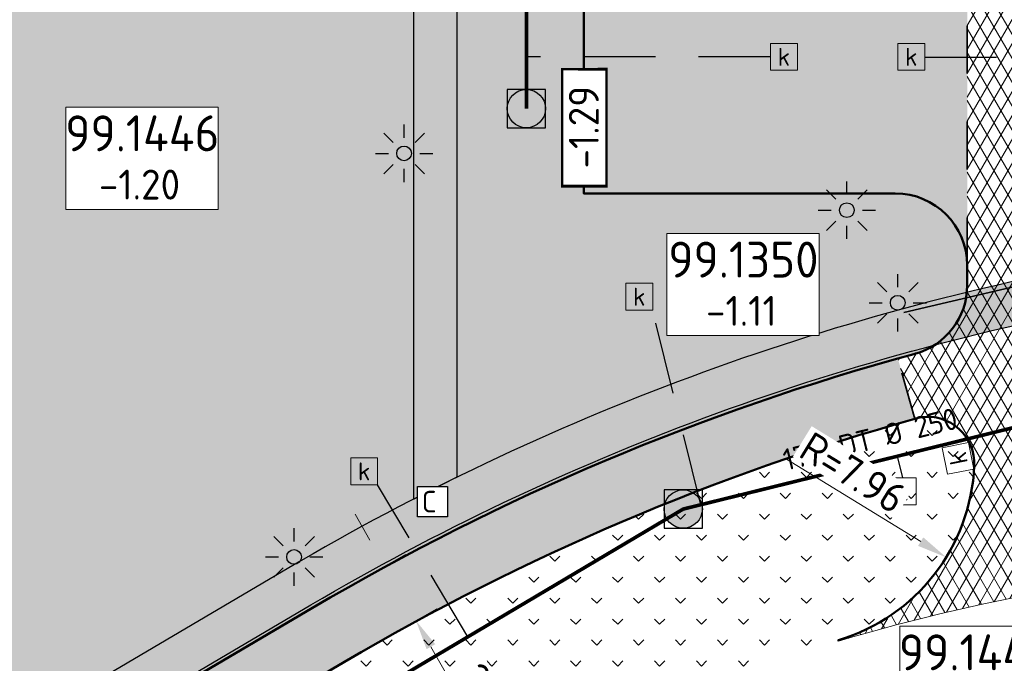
# Model space of a CAD drawing. Header units: metres. Extents: x 240159 to 241664, y 578380 to 583939.
# Tile 6 of 71: x 240204 to 240245, y 583781 to 583807. Entities that reach past the tile are written whole.
import ezdxf
from ezdxf.enums import TextEntityAlignment as Align

# ---------------------------------------------------------------- set-up
doc = ezdxf.new("R2010")
doc.units = ezdxf.units.M
doc.set_wipeout_variables(frame=1)
doc.linetypes.add('RI-HWA_HUISAANSLUITING', pattern=[4.8, 3, -1.8])
doc.linetypes.add('XX-HIDDEN', pattern=[4, 2, -2])
for name, color, linetype, lineweight in [('N-AL-HOOGTELABEL-S', 7, 'Continuous', 13), ('N-GV-GR-BOLLEN-A', 92, 'Continuous', 9), ('N-WE-IE-MEUBILAIR_WEGMEUBILAIR_LICHTMAST_MET_PASTEGEL-S', 7, 'Continuous', 25), ('N-WE-KL-MANTELBUIS-G', 7, 'KL-MANTELBUIS-N', 35), ('N-WE-KL-TRACE_WENSTRACE-A', 7, 'Continuous', 25), ('N-WE-RI-BOB-T', 7, 'Continuous', 13), ('N-WE-RI-MATERIAAL_DIAMETER_LENGTE-T', 7, 'Continuous', 13), ('N-WE-VH-KANTVERHARDING-GD', 4, 'Continuous', 50), ('N-WE-VH-MATERIAALGRENS-G', 7, 'XX-HIDDEN', 35), ('N-WE-VH-VERHARDING_ASFALT_DEKLAAG-A', 252, 'Continuous', 18), ('N-WE-VH-VERHARDING_HALFVERHARDING-A', 234, 'Continuous', 9), ('N-WE-VH-VERKANTING-S', 7, 'Continuous', 25), ('V-WE-VH-VERHARDING_ASFALT_TRAPSGEWIJSFREZEN-G', 90, 'VH-TRAPSGEWIJSFREZEN_A', 18), ('X-XX-AL-REFERENTIE-M', 7, 'Continuous', 18)]:
    doc.layers.add(name, color=color, linetype=linetype, lineweight=lineweight)
for name, color, linetype, lineweight, true_color in [('N-WE-RI-HWA_HUISAANSLUITING_PVC_125-G', 150, 'RI-HWA_HUISAANSLUITING', 25, 0x007fff), ('N-WE-RI-HWA_KOLK-S', 150, 'Continuous', 25, 0x007fff), ('N-WE-RI-HWA_LEIDINGINFO-S', 150, 'Continuous', 13, 0x007fff), ('N-WE-RI-HWA_PUTNUMMER-S', 150, 'Continuous', 13, 0x007fff), ('N-WE-RI-HWA_RIOOLPUT-S', 150, 'Continuous', 13, 0x007fff), ('N-WE-RI-HWA_TRANSPORTLEIDING_BETON_500-G', 150, 'Continuous', 20, 0x007fff), ('N-WE-RI-VWA_PUTNUMMER-S', 20, 'Continuous', 13, 0xff3f00), ('N-WE-VH-VERHARDING_ASFALT_WEGCONSTRUCTIE_FIETSPAD-A', 1, 'Continuous', 18, 0xff0000), ('X-XX-AL-VERWIJZING-NUTS_C-T18', 7, 'Continuous', 25, 0x01fe01)]:
    doc.layers.add(name, color=color, linetype=linetype, lineweight=lineweight, true_color=true_color)
doc.styles.add('NLCS-ISO', font='NLCS-ISO.ttf')
doc.styles.add('NLCS-ISO-ANNOTATIEF-T25', font='NLCS-ISO.ttf', dxfattribs={"height": 2.5})
doc.styles.add('NLCS-ISO-M1000-T25', font='NLCS-ISO.ttf', dxfattribs={"height": 2.5})
doc.linetypes.add('KL-MANTELBUIS-N', pattern='A,0,-2,[80,NLCS.SHX,S=1,R=0,X=0,Y=0],-2', length=4)
doc.linetypes.add('VH-TRAPSGEWIJSFREZEN_A', pattern='A,5,-1.5,[182,NLCS.SHX,S=10,R=0,X=0,Y=0],-1.5', length=8)
doc.dimstyles.new('NLCS-ANNOTATIEF-T25-PIJL_L2_H1', dxfattribs={"dimtxt": 2.5, "dimasz": 2.5, "dimexe": 2, "dimexo": 2, "dimgap": 0.7, "dimtad": 1, "dimzin": 0, "dimdsep": 46, "dimtxsty": 'NLCS-ISO-ANNOTATIEF-T25', "dimcen": 0, "dimdle": 2, "dimclrd": 256, "dimclre": 256, "dimclrt": 256, "dimadec": 1, "dimazin": 0, "dimtfac": 1, "dimtdec": 3, "dimtofl": 0, "dimtmove": 0, "dimatfit": 3, "dimfxl": 2, "dimfxlon": 1, "dimtfillclr": 256, "dimtolj": 1, "dimtzin": 0, "dimlwd": -1, "dimlwe": -1, "dimarcsym": 0})
pattern_1 = [(45, (0, 0), (-0.5303300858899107, 0.5303300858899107), [0.5]), (135, (0, 0), (-0.5303300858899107, -0.5303300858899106), [0.5])]
pattern_2 = [(45, (0, 0), (-0.8749916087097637, 0.8749916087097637), [0.3, -0.937425]), (135, (0, 0), (-0.8749916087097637, -0.8749916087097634), [0.3, -0.937425])]

# ---------------------------------------------------------------- blocks, each defined once
blk = doc.blocks.new('N-SRI-PUT_HWA-SO')
h = blk.add_hatch(color=256)
h.dxf.hatch_style = 1
h.paths.add_polyline_path([(-1.999999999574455, 0, 1), (1.999999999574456, 0, 1)])
at = {"lineweight": -3, "flags": 128}
blk.add_lwpolyline([(-1.999999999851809, -2.00000000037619), (2.000000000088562, -2.000000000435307), (2.000000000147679, 1.99999999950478), (-2.00000000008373, 1.999999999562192)], close=True, dxfattribs=at)
at = {"lineweight": -3}
blk.add_circle((0, 0), 1.999999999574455, dxfattribs=at)
blk = doc.blocks.new('SRI-PUTNUMMER-SO')
blk.add_wipeout([(-18.26290233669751, 4.251051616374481), (-5.557298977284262, 4.251051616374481), (-5.557298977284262, -4.288829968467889), (-18.26290233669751, -4.288829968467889)])
blk.add_lwpolyline([(-18.26290233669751, 4.251051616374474), (-5.557298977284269, 4.251051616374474), (-5.557298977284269, -4.28882996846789), (-18.26290233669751, -4.28882996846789)], close=True)
at = {"ltscale": 0.1, "style": 'NLCS-ISO'}
blk.add_attdef('PUTNR', text='', height=3.5, dxfattribs=at).set_placement((-11.88078932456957, 2.058605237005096), align=Align.MIDDLE_CENTER)
blk.add_attdef('PUTHGT_001', (-15.75578932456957, -3.469912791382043), '', height=2.5, dxfattribs=at)
blk = doc.blocks.new('N-SIE-WEG_LICHTMAST_SPOT-SO')
h = blk.add_hatch(color=256)
edge = h.paths.add_edge_path()
edge.add_arc((0, 0), 0.7698654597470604, 0, 360)
for p, q in [((-2.121320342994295, 2.121320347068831), (-1.148881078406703, 1.148881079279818)), ((-8.731149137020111e-10, 1.624763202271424), (-2.91038304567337e-10, 3.000000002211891)), ((1.148881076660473, 1.148881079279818), (2.121320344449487, 2.121320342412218)), ((-3.000000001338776, 4.656612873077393e-09), (-1.624763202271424, 2.328306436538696e-09)), ((1.624763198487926, -1.746229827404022e-09), (2.99999999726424, -1.164153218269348e-09)), ((-2.121320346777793, -2.121320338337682), (-1.148881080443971, -1.148881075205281)), ((-3.783497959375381e-09, -2.999999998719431), (-2.91038304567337e-09, -1.624763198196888)), ((1.148881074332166, -1.148881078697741), (2.12132034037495, -2.121320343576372))]:
    blk.add_line(p, q)
blk.add_circle((0, 0), 0.7698654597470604)
at = {"style": 'NLCS-ISO'}
blk.add_attdef('TYPE', text='', height=1.8, dxfattribs=at).set_placement((-2.91038304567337e-10, 3.000000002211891), align=Align.BOTTOM_CENTER)
blk = doc.blocks.new('N_lichtmast')
blk.add_blockref('N-SIE-WEG_LICHTMAST_SPOT-SO', (0, 0))
blk = doc.blocks.new('SRI-KOLK-SO')
at = {"color": 0, "linetype": 'ByBlock', "lineweight": 18}
blk.add_lwpolyline([(-1.125, -1.125), (1.125, -1.125), (1.125, 1.125), (-1.125, 1.125)], close=True, dxfattribs=at)
at = {"color": 0, "linetype": 'ByBlock', "lineweight": 18, "style": 'NLCS-ISO'}
blk.add_text('k', height=1.5, dxfattribs=at).set_placement((0, 0), align=Align.MIDDLE_CENTER)
blk = doc.blocks.new('*U178')
at = {"layer": 'N-WE-RI-BOB-T', "color": 0, "style": 'NLCS-ISO'}
for tag, p in [('BOB_RECHTS', (52.33767834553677, 11.17413543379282)), ('BOB_LINKS', (-13.50482256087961, -4.992019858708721))]:
    blk.add_attdef(tag, text='', height=1.799999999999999, rotation=13.79481803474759, dxfattribs=at).set_placement(p, align=Align.MIDDLE_CENTER)
at = {"layer": 'N-WE-RI-MATERIAAL_DIAMETER_LENGTE-T', "color": 0, "style": 'NLCS-ISO'}
blk.add_attdef('RIOOLINFO_001', (-11.691252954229, -1.828388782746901), '', height=1.799999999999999, rotation=13.79481803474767, dxfattribs=at)
blk = doc.blocks.new('*U204')
blk.add_solid([(-1.460000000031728, 0.6000000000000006), (-1.460000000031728, 6.720550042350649e-16), (1.160000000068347, -7.164639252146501e-16)])
blk = doc.blocks.new('*D248')
at = {"layer": 'Defpoints', "color": 0, "transparency": 16777216}
for p in [(240217.3107903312, 583783.4678929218), (240220.5313345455, 583782.2936785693), (240218.613407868, 583781.1946600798)]:
    blk.add_point(p, dxfattribs=at)
at = {"layer": 'X-XX-AL-REFERENTIE-M', "transparency": 16777216}
for p, q in [((240218.6072391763, 583785.6514690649), (240217.9857613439, 583786.7360267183)), ((240218.3610708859, 583784.0697291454), (240220.0963631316, 583785.0640936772)), ((240219.6636884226, 583781.7964963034), (240221.3989806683, 583782.7908608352)), ((240221.1528123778, 583781.2091209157), (240223.4895690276, 583777.1311841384))]:
    blk.add_line(p, q, dxfattribs=at)
for points in [[(240218.7879987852, 583785.7550487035), (240218.4264795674, 583785.5478894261), (240219.2287170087, 583784.5669114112)], [(240221.3335719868, 583781.3127005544), (240220.9720527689, 583781.105541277), (240220.5313345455, 583782.2936785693)]]:
    blk.add_solid(points, dxfattribs=at)
at = {"layer": 'X-XX-AL-REFERENTIE-M', "transparency": 16777216, "insert": (240223.4778845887, 583779.1126264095), "char_height": 1.25, "attachment_point": 5, "rotation": 299.8137546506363, "style": 'NLCS-ISO-ANNOTATIEF-T25', "bg_fill": 3, "box_fill_scale": 1.1, "bg_fill_color": 256, "bg_fill_true_color": 13158600, "bg_fill_transparency": 0}
blk.add_mtext('\\A1;2.62', dxfattribs=at)
blk = doc.blocks.new('SAL-HOOGTELABEL_AANLEG-SO')
blk.add_wipeout([(-4.842599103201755, 1.7988380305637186), (4.851150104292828, 1.7988380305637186), (4.851150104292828, -1.8868584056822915), (-4.842599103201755, -1.8868584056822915)])
at = {"const_width": 0.2}
blk.add_lwpolyline([(-4.842599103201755, 1.798838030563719), (4.851150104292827, 1.798838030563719), (4.851150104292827, -1.886858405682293), (-4.842599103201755, -1.886858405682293)], close=True, dxfattribs=at)
at = {"style": 'NLCS-ISO'}
blk.add_attdef('HOOGTE', text='', height=2, dxfattribs=at).set_placement((0, 0), align=Align.MIDDLE_CENTER)
blk = doc.blocks.new('*D324')
at = {"layer": 'Defpoints', "color": 0, "transparency": 16777216}
blk.add_point((240242.6574425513, 583784.9409531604), dxfattribs=at)
at = {"layer": 'X-XX-AL-REFERENTIE-M', "transparency": 16777216}
blk.add_line((240235.9905848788, 583789.0377365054), (240241.5924493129, 583785.5953913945), dxfattribs=at)
blk.add_solid([(240241.7015223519, 583785.7728902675), (240241.4833762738, 583785.4178925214), (240242.6574425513, 583784.9409531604)], dxfattribs=at)
at = {"layer": 'X-XX-AL-REFERENTIE-M', "transparency": 16777216, "insert": (240238.7694822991, 583788.4744777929), "char_height": 1.25, "attachment_point": 5, "rotation": 328.4292793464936, "style": 'NLCS-ISO-ANNOTATIEF-T25', "bg_fill": 3, "box_fill_scale": 1.1, "bg_fill_color": 256, "bg_fill_true_color": 13158600, "bg_fill_transparency": 0}
blk.add_mtext('\\A1;R=7.96', dxfattribs=at)
at = {"layer": 'Defpoints', "color": 0, "transparency": 16777216}
blk.add_point((240235.8755656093, 583789.1084158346), dxfattribs=at)

msp = doc.modelspace()

# ---------------------------------------------------------------- hatches: boundary and pattern name
at = {"layer": 'N-GV-GR-BOLLEN-A'}
h = msp.add_hatch(dxfattribs=at)
h.set_pattern_fill('AGR-BOLLEN', color=256, scale=0.5, pattern_type=2)
h.set_pattern_definition(pattern_2)
h.paths.add_polyline_path([(240227.5339554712, 583860.1321065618), (240245.0339554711, 583860.1321065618), (240245.0339554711, 583861.3321065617), (240245.0339554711, 583869.2285623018), (240189.6427170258, 583869.2285623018), (240189.6427170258, 583772.9685984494), (240163.4254639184, 583757.5112278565), (240165.9648909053, 583753.2041046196), (240216.213077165, 583782.8298183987, -0.0668693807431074), (240241.3762237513, 583793.4445577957, 0.3359254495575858), (240243.5339554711, 583796.293762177), (240243.5339554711, 583797.1321065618, 0.4142135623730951), (240240.5339554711, 583800.1321065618), (240227.5339554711, 583800.1321065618)])
h = msp.add_hatch(dxfattribs=at)
h.set_pattern_fill('AGR-BOLLEN', color=256, scale=0.5, pattern_type=2)
h.set_pattern_definition(pattern_2)
h.paths.add_polyline_path([(240238.1635377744, 583781.4425686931), (240238.1569903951, 583781.4823617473, 0.3195227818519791), (240243.8281979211, 583788.7660135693, 0.4654535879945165), (240241.618461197, 583790.7941143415, 0.0007055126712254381), (240241.3467704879, 583790.7184291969, 0.06499984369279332), (240217.5437369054, 583780.572885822), (240175.0483724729, 583755.5181406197, 0.4142135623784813), (240174.0089670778, 583751.4923690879), (240175.9515158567, 583748.1976112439, 0.4400943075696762), (240176.5579653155, 583747.9667995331, 0.01714772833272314), (240180.8717838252, 583750.314697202), (240220.8260860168, 583773.8712633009, -0.06056765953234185)])
at = {"layer": 'N-WE-KL-TRACE_WENSTRACE-A', "transparency": 33554559}
h = msp.add_hatch(dxfattribs=at)
h.set_pattern_fill('AKL-TRACE', color=256, scale=0.5, pattern_type=2)
h.set_pattern_definition(pattern_1)
h.paths.add_polyline_path([(240220.4339554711, 583787.3740821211), (240220.4339554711, 583863.7305660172), (240222.2339554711, 583863.7305660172), (240222.2339554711, 583788.2797791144)])
h = msp.add_hatch(dxfattribs=at)
h.set_pattern_fill('AKL-TRACE', color=256, scale=0.5, pattern_type=2)
h.set_pattern_definition(pattern_1)
edge = h.paths.add_edge_path()
edge.add_line((240268.3018035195, 583796.782106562), (240394.4271506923, 583796.782106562))
edge.add_line((240394.4271506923, 583796.782106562), (240394.4271506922, 583798.5821065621))
edge.add_line((240394.4271506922, 583798.5821065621), (240268.3018035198, 583798.5821065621))
edge.add_arc((240268.3018035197, 583694.4821065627), 104.0999999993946, 89.99999999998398, 98.14120012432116)
edge.add_line((240253.5598798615, 583797.5329953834), (240249.8761437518, 583797.3448552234))
edge.add_arc((240268.3018035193, 583694.4821065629), 104.4999999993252, 100.1556055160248, 120.5230794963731)
edge.add_line((240215.2277794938, 583784.5009822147), (240177.9794943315, 583762.5398505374))
edge.add_line((240177.9794943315, 583762.5398505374), (240184.0741191, 583752.2027547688))
edge.add_line((240184.0741191, 583752.2027547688), (240189.7878298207, 583742.5117274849))
edge.add_line((240189.7878298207, 583742.5117274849), (240191.5106791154, 583743.5274982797))
edge.add_line((240191.5106791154, 583743.5274982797), (240185.7969683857, 583753.218525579))
edge.add_line((240185.7969683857, 583753.218525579), (240180.6287555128, 583762.0122606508))
edge.add_line((240180.6287555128, 583762.0122606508), (240216.1420091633, 583782.9504390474))
edge.add_arc((240268.3016229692, 583694.4824949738), 102.6995737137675, 100.21867790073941, 120.5230794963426, ccw=False)
edge.add_line((240250.0821465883, 583795.5530303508), (240253.7339554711, 583795.7395398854))
edge.add_arc((240268.3018035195, 583694.4821065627), 102.2999999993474, 90, 98.18693341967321, ccw=False)
at = {"layer": 'N-WE-VH-VERHARDING_ASFALT_DEKLAAG-A'}
h = msp.add_hatch(dxfattribs=at)
h.set_pattern_fill('AVH-ASFALT', color=256, scale=0.5, pattern_type=2)
h.set_pattern_definition([(59.99999999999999, (0, 0), (-0.4330127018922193, 0.2500000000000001), []), (120, (0, 0), (-0.4330127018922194, -0.2499999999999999), [])])
edge = h.paths.add_edge_path()
edge.add_line((240486.3520386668, 583892.7721065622), (240405.7085296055, 583892.7721065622))
edge.add_arc((240405.7085296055, 583895.8121065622), 3.040000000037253, 190.7592107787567, 269.99999999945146, ccw=False)
edge.add_line((240402.7219715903, 583895.244593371), (240402.117300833, 583898.4266943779))
edge.add_line((240402.117300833, 583898.4266943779), (240398.560938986, 583897.7509056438))
edge.add_line((240398.560938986, 583897.7509056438), (240398.8353871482, 583896.3066125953))
edge.add_arc((240395.9222304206, 583895.7397534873), 2.96779570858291, -89.42628027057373, 11.011347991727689, ccw=False)
edge.add_line((240395.9519473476, 583892.7721065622), (240244.9939554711, 583892.7721065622))
edge.add_line((240244.9939554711, 583892.7721065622), (240244.9939554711, 583887.6921065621))
edge.add_line((240244.9939554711, 583887.6921065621), (240317.5539554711, 583887.6921065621))
edge.add_arc((240317.5539554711, 583875.652106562), 12.04000000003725, 0, 90, ccw=False)
edge.add_line((240329.5939554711, 583875.652106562), (240329.5939554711, 583865.4821065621))
edge.add_line((240329.5939554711, 583865.4821065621), (240329.5939554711, 583799.9821065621))
edge.add_arc((240326.6339554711, 583799.9821065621), 2.959999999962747, -83.33574492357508, 0, ccw=False)
edge.add_line((240326.9774667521, 583797.0421065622), (240325.9751846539, 583797.0421065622))
edge.add_line((240325.9751846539, 583797.0421065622), (240325.9751846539, 583794.4221065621))
edge.add_arc((240325.9773343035, 583791.4353718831), 2.986735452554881, -13.421607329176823, 90.04123761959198, ccw=False)
edge.add_line((240328.8824972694, 583790.7421065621), (240329.1339554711, 583792.7321065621))
edge.add_line((240329.1339554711, 583792.7321065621), (240335.1339554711, 583792.7321065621))
edge.add_arc((240343.1339554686, 583792.7321065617), 7.999999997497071, 179.9999999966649, 201.1720655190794)
edge.add_line((240335.6739554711, 583789.8427467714), (240335.6739554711, 583792.8618309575))
edge.add_arc((240338.2447597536, 583791.5247998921), 2.897703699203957, 89.05152292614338, 152.5218345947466, ccw=False)
edge.add_line((240338.2927262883, 583794.4221065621), (240338.2927262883, 583797.0421065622))
edge.add_line((240338.2927262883, 583797.0421065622), (240337.2904441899, 583797.0421065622))
edge.add_arc((240337.6339554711, 583799.9821065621), 2.959999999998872, 228.5350192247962, 263.33574491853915, ccw=False)
edge.add_line((240335.6739554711, 583797.7639992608), (240335.6739554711, 583878.652106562))
edge.add_arc((240343.7139554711, 583878.652106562), 8.040000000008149, 90, 180, ccw=False)
edge.add_line((240343.7139554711, 583886.6921065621), (240400.2335413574, 583886.6921065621))
edge.add_arc((240398.0421947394, 583884.7321065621), 2.939999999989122, 10.759210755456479, 41.81031489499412, ccw=False)
edge.add_line((240400.9305107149, 583885.280951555), (240401.1569230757, 583884.0894485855))
edge.add_line((240401.1569230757, 583884.0894485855), (240404.7123704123, 583884.7650635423))
edge.add_arc((240407.7121893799, 583884.7321065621), 3.000000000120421, 139.2066050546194, 179.3705553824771, ccw=False)
edge.add_line((240405.440978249, 583886.6921065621), (240455.9345118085, 583886.6921065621))
edge.add_arc((240455.9345118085, 583874.652106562), 12.04000000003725, 14.716872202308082, 90, ccw=False)
edge.add_line((240467.5795153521, 583877.7107815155), (240471.8532682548, 583861.4397267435))
edge.add_line((240471.8532682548, 583861.4397267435), (240477.7338016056, 583862.9843067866))
edge.add_line((240477.7338016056, 583862.9843067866), (240472.9041634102, 583881.3717310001))
edge.add_arc((240477.7788160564, 583882.652106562), 5.040000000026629, 90, 194.7168722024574, ccw=False)
edge.add_line((240477.7788160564, 583887.6921065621), (240486.3520386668, 583887.6921065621))
edge.add_line((240486.3520386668, 583887.6921065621), (240486.3520386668, 583892.7721065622))
h = msp.add_hatch(dxfattribs=at)
h.set_pattern_fill('AVH-ASFALT', color=256, scale=0.5, pattern_type=2)
h.set_pattern_definition([(59.99999999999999, (240823.1564893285, 583546.0782372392), (-0.4330127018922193, 0.2500000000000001), []), (120, (240823.1564893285, 583546.0782372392), (-0.4330127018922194, -0.2499999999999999), [])])
h.paths.add_polyline_path([(240249.533955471, 583860.1321065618), (240248.0339554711, 583860.1321065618), (240245.0339554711, 583860.1321065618), (240243.5339554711, 583860.1321065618), (240243.5339554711, 583797.1321065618), (240243.5339554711, 583796.293762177, -0.3407031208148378), (240241.3272501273, 583793.4312200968, 0.001737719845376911), (240240.640124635, 583793.2413345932), (240241.3467704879, 583790.7184291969, -0.0007055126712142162), (240241.618461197, 583790.7941143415, -0.4654535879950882), (240243.8281979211, 583788.7660135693, -0.3205115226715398), (240238.1684548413, 583781.4440398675, -0.06393160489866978), (240257.8648481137, 583784.6832560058), (240257.8648481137, 583784.7232809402, -0.3472596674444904), (240249.9105971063, 583790.5615771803, -0.4012602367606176), (240251.1954168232, 583792.9472025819, -0.0007055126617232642), (240251.4733580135, 583792.9950855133, -0.004792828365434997), (240253.3649434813, 583793.299583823), (240252.9733627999, 583795.8901560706, 0.0001659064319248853), (240252.9060691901, 583795.8799613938, -0.4557428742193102), (240249.533955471, 583798.8111321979), (240249.533955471, 583802.1321065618)])
at = {"layer": 'N-WE-VH-VERHARDING_ASFALT_WEGCONSTRUCTIE_FIETSPAD-A'}
h = msp.add_hatch(dxfattribs=at)
h.set_pattern_fill('AVH-ASFALT_LAAG2-D', color=256, scale=10, pattern_type=2)
h.set_pattern_definition([(45, (239382.4912602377, 582842.6402525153), (-0.7071067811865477, 0.7071067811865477), []), (45, (239383.0912602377, 582842.6402525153), (-0.7071067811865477, 0.7071067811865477), [0.5, -0.25])])
h.paths.add_polyline_path([(240217.5437369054, 583780.572885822, -0.06499984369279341), (240241.3467704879, 583790.7184291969), (240240.640124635, 583793.2413345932, 0.06499984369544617), (240216.213077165, 583782.8298183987), (240165.9648909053, 583753.2041046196), (240167.2955506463, 583750.9471720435, -0.4142135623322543), (240171.3213221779, 583749.9077666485), (240173.0691216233, 583746.9433232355, -0.4505783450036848), (240172.865557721, 583746.3163530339), (240172.8905078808, 583746.2585768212, 0.01412416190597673), (240176.5579595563, 583747.96679665), (240176.5275062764, 583748.0276277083, -0.394261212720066), (240175.9515158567, 583748.1976112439), (240174.0089670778, 583751.4923690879, -0.4142135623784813), (240175.0483724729, 583755.5181406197)])
at = {"layer": 'N-WE-VH-VERHARDING_HALFVERHARDING-A'}
h = msp.add_hatch(dxfattribs=at)
h.set_pattern_fill('AVH-HALFVERHARDING', color=256, scale=0.25, pattern_type=2)
h.set_pattern_definition([(49.99999999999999, (0, 0), (1.793150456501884, -0.1568803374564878), [0.1875, -2.0625]), (355, (0, 0), (-0.3468783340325, 1.88048033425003), [0.15, -1.65]), (100.4514, (0.1494292, -0.01307335), (1.446273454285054, 1.723598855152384), [0.159350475, -1.75285528]), (46.18420000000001, (0, 0.5), (2.668102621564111, -0.4137975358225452), [0.28125, -3.09375]), (96.6356, (0.2223418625, 0.4655167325), (2.336656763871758, 2.435294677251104), [0.23902572, -2.6292825]), (351.1842, (0, 0.5), (2.336654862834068, 2.435296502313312), [0.225, -2.475]), (21, (0.25, 0.375), (1.492267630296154, -1.006547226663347), [0.1875, -2.0625]), (326.0000000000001, (0.25, 0.375), (0.6082883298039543, 1.812875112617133), [0.15, -1.65]), (71.4514, (0.3743555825, 0.291120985), (2.100556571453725, 0.806326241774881), [0.159350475, -1.75285528]), (37.50000000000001, (0, 0), (0.03039963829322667, 0.8322346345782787), [0, -1.63, 0, -1.675, 0, -1.65625]), (7.499999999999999, (0, 0), (0.6576738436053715, 0.9860292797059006), [0, -0.955, 0, -1.5925, 0, -0.63125]), (327.5, (-0.5575, 0), (1.334556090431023, -0.05638717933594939), [0, -0.625, 0, -1.95, 0, -2.5875]), (317.5, (-0.8075, 0), (1.457965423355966, 0.2502624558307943), [0, -0.8125, 0, -1.295, 0, -1.8375])])
h.paths.add_polyline_path([(240243.5339554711, 583860.1321065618), (240227.5339554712, 583860.1321065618), (240227.5339554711, 583800.1321065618), (240240.5339554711, 583800.1321065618, -0.4142135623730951), (240243.5339554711, 583797.1321065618)])

# ---------------------------------------------------------------- linework, layer by layer
at = {"layer": 'N-WE-KL-MANTELBUIS-G', "linetype": 'KL-MANTELBUIS-N', "ltscale": 2}
msp.add_line((240240.8831283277, 583795.1563744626), (240252.1572463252, 583797.8176675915), dxfattribs=at)
at = {"layer": 'N-WE-KL-TRACE_WENSTRACE-A', "transparency": 33554559}
msp.add_lwpolyline([(240220.4339554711, 583787.3740821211), (240220.4339554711, 583863.7305660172), (240222.2339554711, 583863.7305660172), (240222.2339554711, 583788.2797791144)], close=True, dxfattribs=at)
msp.add_lwpolyline([(240268.3018035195, 583796.782106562), (240394.4271506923, 583796.782106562), (240394.4271506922, 583798.5821065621), (240268.3018035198, 583798.5821065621, 0.03553763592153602), (240253.5598798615, 583797.5329953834), (240249.8761437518, 583797.3448552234, 0.08910457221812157), (240215.2277794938, 583784.5009822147), (240177.9794943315, 583762.5398505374), (240184.0741191, 583752.2027547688), (240189.7878298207, 583742.5117274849), (240191.5106791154, 583743.5274982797), (240185.7969683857, 583753.218525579), (240180.6287555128, 583762.0122606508), (240216.1420091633, 583782.9504390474, -0.08882718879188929), (240250.0821465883, 583795.5530303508), (240253.7339554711, 583795.7395398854, -0.03573743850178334)], format="xyb", close=True, dxfattribs=at)
at = {"layer": 'N-WE-RI-HWA_HUISAANSLUITING_PVC_125-G'}
for p, q in [((240232.4143187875, 583787.1351284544), (240230.4101503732, 583795.2577303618)), ((240240.612680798, 583789.1579898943), (240240.8350823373, 583788.2566289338)), ((240222.6949584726, 583781.6212059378), (240218.9288073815, 583787.9670046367))]:
    msp.add_line(p, q, dxfattribs=at)
at = {"layer": 'N-WE-RI-HWA_HUISAANSLUITING_PVC_125-G', "flags": 128}
for points in [[(240235.3214554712, 583805.8321065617), (240225.1367206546, 583805.8321065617)], [(240241.7623961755, 583805.8245404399), (240248.0339864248, 583805.8245404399)]]:
    msp.add_lwpolyline(points, dxfattribs=at)
at = {"layer": 'N-WE-RI-HWA_TRANSPORTLEIDING_BETON_500-G', "const_width": 0.15, "flags": 128}
for points in [[(240225.1367206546, 583803.67161866), (240225.1367206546, 583856.4014617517)], [(240166.4823749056, 583750.0880894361), (240177.9598736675, 583755.0715001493), (240231.6806594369, 583786.9541055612), (240248.0340041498, 583790.9891250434)]]:
    msp.add_lwpolyline(points, dxfattribs=at)
at = {"layer": 'N-WE-VH-KANTVERHARDING-GD', "flags": 128}
for points in [[(240245.0339554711, 583887.732106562), (240245.0339554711, 583861.3321065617), (240245.0339554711, 583860.1321065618), (240227.5339554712, 583860.1321065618), (240227.5339554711, 583800.1321065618), (240240.5339554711, 583800.1321065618, -0.414213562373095), (240243.5339554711, 583797.1321065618), (240243.5339554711, 583796.293762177, -0.3389884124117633), (240241.3448366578, 583793.4359059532)], [(240241.3762237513, 583793.4445577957, 0.0001729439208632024), (240241.3077703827, 583793.4259076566, 0.06669566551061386), (240216.2130771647, 583782.8298183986), (240165.9648909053, 583753.2041046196), (240167.2955506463, 583750.9471720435, -0.4142135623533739), (240171.321322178, 583749.9077666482), (240173.0691216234, 583746.9433232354, -0.4505783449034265), (240172.865557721, 583746.3163530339), (240172.8905078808, 583746.2585768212, 0.01412416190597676), (240176.5579595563, 583747.96679665), (240176.5275062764, 583748.0276277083, -0.3942612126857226), (240175.9515158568, 583748.1976112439), (240174.0089670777, 583751.4923690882, -0.4142135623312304), (240175.0483724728, 583755.5181406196), (240217.5437369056, 583780.5728858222, -0.0649998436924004), (240241.3467704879, 583790.7184291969, -0.0007055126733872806), (240241.6184611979, 583790.7941143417, -0.0007055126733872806)], [(240238.1635377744, 583781.4425686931), (240238.1569903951, 583781.4823617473, 0.3195227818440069), (240243.8281979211, 583788.7660135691, 0.465453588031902), (240241.618461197, 583790.7941143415, 0.465453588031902)]]:
    msp.add_lwpolyline(points, format="xyb", dxfattribs=at)
at = {"layer": 'N-WE-VH-MATERIAALGRENS-G'}
msp.add_line((240241.3467704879, 583790.7184291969), (240240.640124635, 583793.2413345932), dxfattribs=at)
at = {"layer": 'N-WE-VH-MATERIAALGRENS-G', "flags": 128}
msp.add_lwpolyline([(240243.5339554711, 583797.1321065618), (240243.5339554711, 583860.1321065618)], dxfattribs=at)
at = {"layer": 'V-WE-VH-VERHARDING_ASFALT_TRAPSGEWIJSFREZEN-G', "flags": 128}
msp.add_lwpolyline([(240238.1635377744, 583781.4425686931, -0.06394804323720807), (240257.8648481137, 583784.6832560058)], format="xyb", dxfattribs=at)

# ---------------------------------------------------------------- block references
at = {"layer": 'N-WE-IE-MEUBILAIR_WEGMEUBILAIR_LICHTMAST_MET_PASTEGEL-S', "xscale": 0.4, "yscale": 0.4, "zscale": 0.4}
for p in [(240220.033955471, 583801.8020975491), (240238.509421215, 583799.4321065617), (240240.6354752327, 583795.5655699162), (240215.4428626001, 583784.9558505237)]:
    msp.add_blockref('N_lichtmast', p, dxfattribs=at)
at = {"layer": 'N-WE-RI-HWA_KOLK-S', "xscale": 0.5, "yscale": 0.5, "zscale": 0.5}
for p in [(240235.8839554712, 583805.8321065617), (240241.1998961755, 583805.8321065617), (240229.8476503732, 583795.8202303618), (240218.3663073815, 583788.5295046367), (240240.8350823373, 583787.6941289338)]:
    msp.add_blockref('SRI-KOLK-SO', p, dxfattribs=at)
at = {"layer": 'N-WE-RI-HWA_KOLK-S', "xscale": 0.5, "yscale": 0.5, "zscale": 0.5, "rotation": 101.192956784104}
msp.add_blockref('SRI-KOLK-SO', (240243.1522042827, 583789.0659000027), dxfattribs=at)
at = {"layer": 'N-WE-RI-HWA_LEIDINGINFO-S'}
ref = msp.add_blockref('*U178', (240239.8169677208, 583788.9716153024), dxfattribs=dict(at, xscale=0.5, yscale=0.5, zscale=0.5))
ref.add_attrib('RIOOLINFO_001', '17m DT %%C 250', (240235.9816338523, 583788.5510033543), dxfattribs={"layer": 'N-WE-RI-MATERIAAL_DIAMETER_LENGTE-T', "color": 0, "height": 0.8999999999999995, "rotation": 13.79481803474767, "style": 'NLCS-ISO'})
at = {"layer": 'N-WE-RI-HWA_RIOOLPUT-S', "xscale": 0.4, "yscale": 0.4, "zscale": 0.4}
for p in [(240225.1367206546, 583803.67161866), (240231.6806594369, 583786.9541055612)]:
    msp.add_blockref('N-SRI-PUT_HWA-SO', p, dxfattribs=at)
at = {"layer": 'N-WE-VH-VERKANTING-S', "rotation": 299.8137546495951}
msp.add_blockref('*U204', (240218.0366764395, 583782.2011295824), dxfattribs=at)

# ---------------------------------------------------------------- next in the draw order: block references
at = {"layer": 'N-AL-HOOGTELABEL-S'}
ref = msp.add_blockref('SAL-HOOGTELABEL_AANLEG-SO', (240227.5339554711, 583802.8975998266), dxfattribs=dict(at, xscale=-0.5, yscale=0.5, zscale=0.5, rotation=90.00000001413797))
ref.add_attrib('HOOGTE', '-1.29', dxfattribs={"layer": '0', "height": 1.25, "rotation": 90.00000001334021, "style": 'NLCS-ISO-M1000-T25'}).set_placement((240227.5339554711, 583802.8975998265), align=Align.MIDDLE_CENTER)
at = {"layer": 'N-WE-RI-HWA_PUTNUMMER-S'}
ref = msp.add_blockref('SRI-PUTNUMMER-SO', (240215.048846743, 583801.6099056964), dxfattribs=dict(at, xscale=0.5, yscale=0.5, zscale=0.5))
ref.add_attrib('PUTNR', '99.1446', dxfattribs={"layer": '0', "ltscale": 0.1, "height": 1.5, "style": 'NLCS-ISO'}).set_placement((240209.1084520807, 583802.6392083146), align=Align.MIDDLE_CENTER)
ref.add_attrib('PUTHGT_001', '-1.20', (240207.2959520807, 583799.8749493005), dxfattribs={"layer": '0', "ltscale": 0.1, "height": 1.25, "style": 'NLCS-ISO'})
ref = msp.add_blockref('SRI-PUTNUMMER-SO', (240249.8582980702, 583779.9437336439), dxfattribs=dict(at, xscale=0.5, yscale=0.5, zscale=0.5))
ref.add_attrib('PUTNR', '99.1444', dxfattribs={"layer": '0', "ltscale": 0.1, "height": 1.5, "style": 'NLCS-ISO'}).set_placement((240243.9179034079, 583780.9730362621), align=Align.MIDDLE_CENTER)
ref.add_attrib('PUTHGT_001', '-1.16', (240242.2304034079, 583778.208777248), dxfattribs={"layer": '0', "ltscale": 0.1, "height": 1.25, "style": 'NLCS-ISO'})
at = {"layer": 'N-WE-RI-VWA_PUTNUMMER-S'}
ref = msp.add_blockref('SRI-PUTNUMMER-SO', (240240.1360591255, 583796.338692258), dxfattribs=dict(at, xscale=0.5, yscale=0.5, zscale=0.5))
ref.add_attrib('PUTNR', '99.1350', dxfattribs={"layer": '0', "ltscale": 0.1, "height": 1.5, "style": 'NLCS-ISO'}).set_placement((240234.1956644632, 583797.3679948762), align=Align.MIDDLE_CENTER)
ref.add_attrib('PUTHGT_001', '-1.11', (240232.6331644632, 583794.6037358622), dxfattribs={"layer": '0', "ltscale": 0.1, "height": 1.25, "style": 'NLCS-ISO'})

# ---------------------------------------------------------------- next in the draw order: texts
at = {"layer": 'X-XX-AL-VERWIJZING-NUTS_C-T18', "insert": (240220.7699348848, 583787.7157103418), "char_height": 0.9, "width": 0.9, "attachment_point": 1, "style": 'NLCS-ISO-ANNOTATIEF-T25', "bg_fill": 19, "box_fill_scale": 1.2, "bg_fill_color": 256, "bg_fill_transparency": 0}
msp.add_mtext('C', dxfattribs=at)

# ---------------------------------------------------------------- next in the draw order: dimensions: what is measured, and where the dimension line sits
at = {"layer": 'X-XX-AL-REFERENTIE-M'}
dim = msp.add_radius_dim(center=(240235.8755656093, 583789.1084158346), mpoint=(240242.6574425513, 583784.9409531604), dimstyle='NLCS-ANNOTATIEF-T25-PIJL_L2_H1', override={"dimpost": 'R=<>', "dimtfill": 1}, dxfattribs=at)
dim.commit()
dim.dimension.update_dxf_attribs({"geometry": '*D324', "text_midpoint": (240238.2590204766, 583787.6437830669), "dimtype": 164})

# ---------------------------------------------------------------- next in the draw order: dimensions: what is measured, and where the dimension line sits
dim = msp.add_aligned_dim(p1=(240217.3107903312, 583783.4678929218), p2=(240218.613407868, 583781.1946600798), distance=2.21049414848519, dimstyle='NLCS-ANNOTATIEF-T25-PIJL_L2_H1', override={"dimtfill": 1}, dxfattribs=at)
dim.commit()
dim.dimension.update_dxf_attribs({"geometry": '*D248', "text_midpoint": (240223.4778845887, 583779.1126264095)})

doc.saveas('drawing.dxf')
